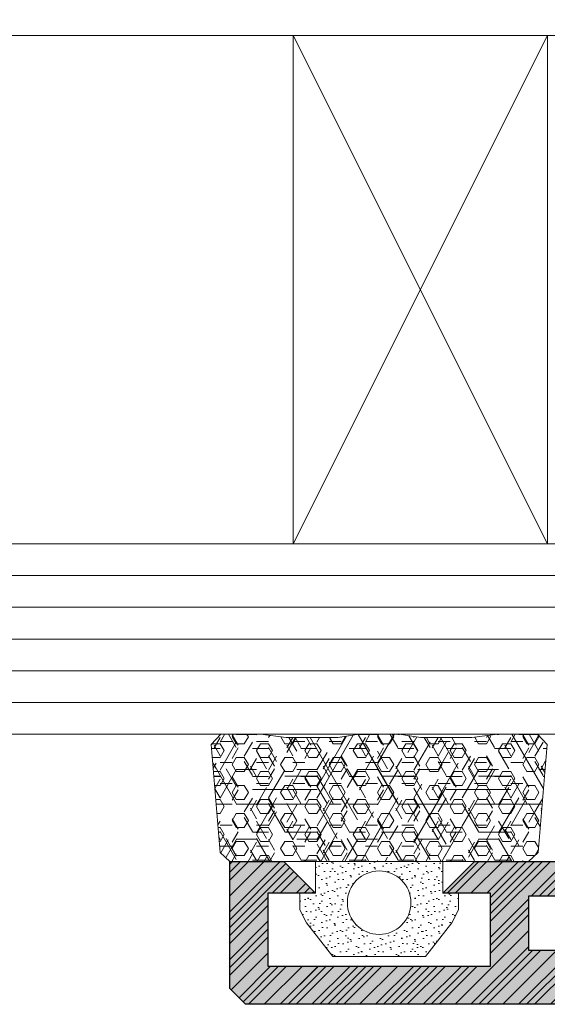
# Model space of a CAD drawing. Header units: inches. Extents: x 44881 to 156022, y 58140 to 83978.
# Tile 63 of 256: x 96338 to 96355, y 72439 to 72470. Entities that reach past the tile are written whole.
import ezdxf

# ---------------------------------------------------------------- set-up
doc = ezdxf.new("R2010")
doc.units = ezdxf.units.IN
for name, color, linetype, lineweight in [('_MB_inne_0.15', 251, 'Continuous', 15), ('_MB_kreskowanie_profile_0.09', 7, 'Continuous', 9), ('_MB_kreskowanie_profile_0.09 @ 1', 7, 'Continuous', 9), ('_MB_kreskowanie_profile_0.09 @ 1.5', 7, 'Continuous', 9), ('_MB_kreskowanie_profile_0.09 @ 10', 7, 'Continuous', 9), ('_MB_kreskowanie_profile_0.09 @ 100', 7, 'Continuous', 9), ('_MB_kreskowanie_profile_0.09 @ 2', 7, 'Continuous', 9), ('_MB_kreskowanie_profile_0.09 @ 2.5', 7, 'Continuous', 9), ('_MB_kreskowanie_profile_0.09 @ 20', 7, 'Continuous', 9), ('_MB_kreskowanie_profile_0.09 @ 25', 7, 'Continuous', 9), ('_MB_kreskowanie_profile_0.09 @ 4', 7, 'Continuous', 9), ('_MB_kreskowanie_profile_0.09 @ 5', 7, 'Continuous', 9), ('_MB_kreskowanie_profile_0.09 @ 50', 7, 'Continuous', 9), ('_MB_kreskowanie_profile_0.09 @ 8', 7, 'Continuous', 9), ('_MB_kreskowanie_szklo_0.09', 157, 'Continuous', 9), ('_MB_kreskowanie_uszczelki_0.09', 252, 'Continuous', 9), ('_MB_kreskowanie_uszczelki_0.09 @ 1', 252, 'Continuous', 9), ('_MB_kreskowanie_uszczelki_0.09 @ 1.5', 252, 'Continuous', 9), ('_MB_kreskowanie_uszczelki_0.09 @ 10', 252, 'Continuous', 9), ('_MB_kreskowanie_uszczelki_0.09 @ 100', 252, 'Continuous', 9), ('_MB_kreskowanie_uszczelki_0.09 @ 2', 252, 'Continuous', 9), ('_MB_kreskowanie_uszczelki_0.09 @ 2.5', 252, 'Continuous', 9), ('_MB_kreskowanie_uszczelki_0.09 @ 20', 252, 'Continuous', 9), ('_MB_kreskowanie_uszczelki_0.09 @ 25', 252, 'Continuous', 9), ('_MB_kreskowanie_uszczelki_0.09 @ 4', 252, 'Continuous', 9), ('_MB_kreskowanie_uszczelki_0.09 @ 5', 252, 'Continuous', 9), ('_MB_kreskowanie_uszczelki_0.09 @ 50', 252, 'Continuous', 9), ('_MB_kreskowanie_uszczelki_0.09 @ 8', 252, 'Continuous', 9), ('_MB_profile_0.25', 7, 'Continuous', 25), ('_MB_solid', 7, 'Continuous', 0), ('_MB_szklo_0.15', 142, 'Continuous', 15), ('_MB_uszczelki_0.15', 140, 'Continuous', 15)]:
    doc.layers.add(name, color=color, linetype=linetype, lineweight=lineweight)

# ---------------------------------------------------------------- blocks, each defined once
blk = doc.blocks.new('*U1454')
at = {"layer": '_MB_kreskowanie_profile_0.09 @ 1'}
h = blk.add_hatch(dxfattribs=at)
h.set_pattern_fill('JIS_WOOD', color=256, scale=0.5)
h.paths.add_polyline_path([(-1.982, 0), (-2.232, 0.433), (-1.207, 2.207), (-1.373, 2.884), (-3.525, 3.797), (-3.9, 3.493), (-3.9, -1.4), (-3.4, -1.799), (-3.4, -9.3), (-4.9, -9.3), (-4.9, -10.4), (-3.4, -10.4), (-3.4, -10.7), (-3.84, -11.1), (-3.9, -11.2), (-3.9, -11.3), (-3.84, -11.4), (-3.4, -11.8), (-3.4, -12.1), (-21.5, -12.1), (-21.5, -10.4), (-20.5, -10.4), (-20.5, -9.3), (-23.2, -9.3), (-24.2, -10.3), (-22.7, -10.3), (-22.7, -12.6), (-29.7, -12.6), (-29.7, -10.3), (-28.2, -10.3), (-29.2, -9.3), (-30.9, -9.3), (-30.9, -13.3), (-30.4, -13.8), (2.35, -13.8), (2.6, -13.55), (2.6, -13.029), (2.372, -12.78), (1.328, -12.689), (1.1, -12.44), (1.1, -9.1), (1.6, -8.6), (9.85, -8.6), (10.1, -8.35), (10.1, -7.829), (9.872, -7.58), (8.828, -7.489), (8.6, -7.24), (8.6, -4.499), (8.4, -4.299), (8.6, -4.099), (8.6, -1.703), (8.828, -1.454), (10.372, -1.319), (10.6, -1.07), (10.6, -0.549), (10.372, -0.3), (9.6, -0.004), (9.6, 3.493), (9.225, 3.797), (7.073, 2.884), (6.907, 2.207), (7.932, 0.433), (7.682, 0), (3.718, 0), (3.468, 0.433), (4.412, 2.066), (4.161, 2.5), (1.539, 2.5), (1.288, 2.066), (2.232, 0.433), (1.982, 0)])
h.paths.add_polyline_path([(7.2, -1.6), (7.2, -7.3), (1, -7.3), (-0.2, -8.5), (-0.2, -11.7), (-0.7, -12.2), (-1.8, -12.2), (-2.1, -11.9), (-2.1, -1.6)], flags=16)
at = {"layer": '_MB_kreskowanie_profile_0.09 @ 1.5'}
h = blk.add_hatch(dxfattribs=at)
h.set_pattern_fill('JIS_WOOD', color=256, scale=0.5)
h.set_pattern_definition([(45, (0, 0), (-0.375, 0.375), [])])
h.paths.add_polyline_path([(-1.982, 0), (-2.232, 0.433), (-1.207, 2.207), (-1.373, 2.884), (-3.525, 3.797), (-3.9, 3.493), (-3.9, -1.4), (-3.4, -1.799), (-3.4, -9.3), (-4.9, -9.3), (-4.9, -10.4), (-3.4, -10.4), (-3.4, -10.7), (-3.84, -11.1), (-3.9, -11.2), (-3.9, -11.3), (-3.84, -11.4), (-3.4, -11.8), (-3.4, -12.1), (-21.5, -12.1), (-21.5, -10.4), (-20.5, -10.4), (-20.5, -9.3), (-23.2, -9.3), (-24.2, -10.3), (-22.7, -10.3), (-22.7, -12.6), (-29.7, -12.6), (-29.7, -10.3), (-28.2, -10.3), (-29.2, -9.3), (-30.9, -9.3), (-30.9, -13.3), (-30.4, -13.8), (2.35, -13.8), (2.6, -13.55), (2.6, -13.029), (2.372, -12.78), (1.328, -12.689), (1.1, -12.44), (1.1, -9.1), (1.6, -8.6), (9.85, -8.6), (10.1, -8.35), (10.1, -7.829), (9.872, -7.58), (8.828, -7.489), (8.6, -7.24), (8.6, -4.499), (8.4, -4.299), (8.6, -4.099), (8.6, -1.703), (8.828, -1.454), (10.372, -1.319), (10.6, -1.07), (10.6, -0.549), (10.372, -0.3), (9.6, -0.004), (9.6, 3.493), (9.225, 3.797), (7.073, 2.884), (6.907, 2.207), (7.932, 0.433), (7.682, 0), (3.718, 0), (3.468, 0.433), (4.412, 2.066), (4.161, 2.5), (1.539, 2.5), (1.288, 2.066), (2.232, 0.433), (1.982, 0)])
h.paths.add_polyline_path([(7.2, -1.6), (7.2, -7.3), (1, -7.3), (-0.2, -8.5), (-0.2, -11.7), (-0.7, -12.2), (-1.8, -12.2), (-2.1, -11.9), (-2.1, -1.6)], flags=16)
at = {"layer": '_MB_kreskowanie_profile_0.09 @ 10'}
h = blk.add_hatch(dxfattribs=at)
h.set_pattern_fill('JIS_WOOD', color=256, scale=0.5)
h.set_pattern_definition([(45, (0, 0), (-2.5, 2.5), [])])
h.paths.add_polyline_path([(-1.982, 0), (-2.232, 0.433), (-1.207, 2.207), (-1.373, 2.884), (-3.525, 3.797), (-3.9, 3.493), (-3.9, -1.4), (-3.4, -1.799), (-3.4, -9.3), (-4.9, -9.3), (-4.9, -10.4), (-3.4, -10.4), (-3.4, -10.7), (-3.84, -11.1), (-3.9, -11.2), (-3.9, -11.3), (-3.84, -11.4), (-3.4, -11.8), (-3.4, -12.1), (-21.5, -12.1), (-21.5, -10.4), (-20.5, -10.4), (-20.5, -9.3), (-23.2, -9.3), (-24.2, -10.3), (-22.7, -10.3), (-22.7, -12.6), (-29.7, -12.6), (-29.7, -10.3), (-28.2, -10.3), (-29.2, -9.3), (-30.9, -9.3), (-30.9, -13.3), (-30.4, -13.8), (2.35, -13.8), (2.6, -13.55), (2.6, -13.029), (2.372, -12.78), (1.328, -12.689), (1.1, -12.44), (1.1, -9.1), (1.6, -8.6), (9.85, -8.6), (10.1, -8.35), (10.1, -7.829), (9.872, -7.58), (8.828, -7.489), (8.6, -7.24), (8.6, -4.499), (8.4, -4.299), (8.6, -4.099), (8.6, -1.703), (8.828, -1.454), (10.372, -1.319), (10.6, -1.07), (10.6, -0.549), (10.372, -0.3), (9.6, -0.004), (9.6, 3.493), (9.225, 3.797), (7.073, 2.884), (6.907, 2.207), (7.932, 0.433), (7.682, 0), (3.718, 0), (3.468, 0.433), (4.412, 2.066), (4.161, 2.5), (1.539, 2.5), (1.288, 2.066), (2.232, 0.433), (1.982, 0)])
h.paths.add_polyline_path([(7.2, -1.6), (7.2, -7.3), (1, -7.3), (-0.2, -8.5), (-0.2, -11.7), (-0.7, -12.2), (-1.8, -12.2), (-2.1, -11.9), (-2.1, -1.6)], flags=16)
at = {"layer": '_MB_kreskowanie_profile_0.09 @ 100'}
h = blk.add_hatch(dxfattribs=at)
h.set_pattern_fill('JIS_WOOD', color=256, scale=0.5)
h.set_pattern_definition([(45, (0, 0), (-25, 25), [])])
h.paths.add_polyline_path([(-1.982, 0), (-2.232, 0.433), (-1.207, 2.207), (-1.373, 2.884), (-3.525, 3.797), (-3.9, 3.493), (-3.9, -1.4), (-3.4, -1.799), (-3.4, -9.3), (-4.9, -9.3), (-4.9, -10.4), (-3.4, -10.4), (-3.4, -10.7), (-3.84, -11.1), (-3.9, -11.2), (-3.9, -11.3), (-3.84, -11.4), (-3.4, -11.8), (-3.4, -12.1), (-21.5, -12.1), (-21.5, -10.4), (-20.5, -10.4), (-20.5, -9.3), (-23.2, -9.3), (-24.2, -10.3), (-22.7, -10.3), (-22.7, -12.6), (-29.7, -12.6), (-29.7, -10.3), (-28.2, -10.3), (-29.2, -9.3), (-30.9, -9.3), (-30.9, -13.3), (-30.4, -13.8), (2.35, -13.8), (2.6, -13.55), (2.6, -13.029), (2.372, -12.78), (1.328, -12.689), (1.1, -12.44), (1.1, -9.1), (1.6, -8.6), (9.85, -8.6), (10.1, -8.35), (10.1, -7.829), (9.872, -7.58), (8.828, -7.489), (8.6, -7.24), (8.6, -4.499), (8.4, -4.299), (8.6, -4.099), (8.6, -1.703), (8.828, -1.454), (10.372, -1.319), (10.6, -1.07), (10.6, -0.549), (10.372, -0.3), (9.6, -0.004), (9.6, 3.493), (9.225, 3.797), (7.073, 2.884), (6.907, 2.207), (7.932, 0.433), (7.682, 0), (3.718, 0), (3.468, 0.433), (4.412, 2.066), (4.161, 2.5), (1.539, 2.5), (1.288, 2.066), (2.232, 0.433), (1.982, 0)])
h.paths.add_polyline_path([(7.2, -1.6), (7.2, -7.3), (1, -7.3), (-0.2, -8.5), (-0.2, -11.7), (-0.7, -12.2), (-1.8, -12.2), (-2.1, -11.9), (-2.1, -1.6)], flags=16)
at = {"layer": '_MB_kreskowanie_profile_0.09 @ 2'}
h = blk.add_hatch(dxfattribs=at)
h.set_pattern_fill('JIS_WOOD', color=256, scale=0.5)
h.set_pattern_definition([(45, (0, 0), (-0.5, 0.5), [])])
h.paths.add_polyline_path([(-1.982, 0), (-2.232, 0.433), (-1.207, 2.207), (-1.373, 2.884), (-3.525, 3.797), (-3.9, 3.493), (-3.9, -1.4), (-3.4, -1.799), (-3.4, -9.3), (-4.9, -9.3), (-4.9, -10.4), (-3.4, -10.4), (-3.4, -10.7), (-3.84, -11.1), (-3.9, -11.2), (-3.9, -11.3), (-3.84, -11.4), (-3.4, -11.8), (-3.4, -12.1), (-21.5, -12.1), (-21.5, -10.4), (-20.5, -10.4), (-20.5, -9.3), (-23.2, -9.3), (-24.2, -10.3), (-22.7, -10.3), (-22.7, -12.6), (-29.7, -12.6), (-29.7, -10.3), (-28.2, -10.3), (-29.2, -9.3), (-30.9, -9.3), (-30.9, -13.3), (-30.4, -13.8), (2.35, -13.8), (2.6, -13.55), (2.6, -13.029), (2.372, -12.78), (1.328, -12.689), (1.1, -12.44), (1.1, -9.1), (1.6, -8.6), (9.85, -8.6), (10.1, -8.35), (10.1, -7.829), (9.872, -7.58), (8.828, -7.489), (8.6, -7.24), (8.6, -4.499), (8.4, -4.299), (8.6, -4.099), (8.6, -1.703), (8.828, -1.454), (10.372, -1.319), (10.6, -1.07), (10.6, -0.549), (10.372, -0.3), (9.6, -0.004), (9.6, 3.493), (9.225, 3.797), (7.073, 2.884), (6.907, 2.207), (7.932, 0.433), (7.682, 0), (3.718, 0), (3.468, 0.433), (4.412, 2.066), (4.161, 2.5), (1.539, 2.5), (1.288, 2.066), (2.232, 0.433), (1.982, 0)])
h.paths.add_polyline_path([(7.2, -1.6), (7.2, -7.3), (1, -7.3), (-0.2, -8.5), (-0.2, -11.7), (-0.7, -12.2), (-1.8, -12.2), (-2.1, -11.9), (-2.1, -1.6)], flags=16)
at = {"layer": '_MB_kreskowanie_profile_0.09 @ 2.5'}
h = blk.add_hatch(dxfattribs=at)
h.set_pattern_fill('JIS_WOOD', color=256, scale=0.5)
h.set_pattern_definition([(45, (0, 0), (-0.625, 0.625), [])])
h.paths.add_polyline_path([(-1.982, 0), (-2.232, 0.433), (-1.207, 2.207), (-1.373, 2.884), (-3.525, 3.797), (-3.9, 3.493), (-3.9, -1.4), (-3.4, -1.799), (-3.4, -9.3), (-4.9, -9.3), (-4.9, -10.4), (-3.4, -10.4), (-3.4, -10.7), (-3.84, -11.1), (-3.9, -11.2), (-3.9, -11.3), (-3.84, -11.4), (-3.4, -11.8), (-3.4, -12.1), (-21.5, -12.1), (-21.5, -10.4), (-20.5, -10.4), (-20.5, -9.3), (-23.2, -9.3), (-24.2, -10.3), (-22.7, -10.3), (-22.7, -12.6), (-29.7, -12.6), (-29.7, -10.3), (-28.2, -10.3), (-29.2, -9.3), (-30.9, -9.3), (-30.9, -13.3), (-30.4, -13.8), (2.35, -13.8), (2.6, -13.55), (2.6, -13.029), (2.372, -12.78), (1.328, -12.689), (1.1, -12.44), (1.1, -9.1), (1.6, -8.6), (9.85, -8.6), (10.1, -8.35), (10.1, -7.829), (9.872, -7.58), (8.828, -7.489), (8.6, -7.24), (8.6, -4.499), (8.4, -4.299), (8.6, -4.099), (8.6, -1.703), (8.828, -1.454), (10.372, -1.319), (10.6, -1.07), (10.6, -0.549), (10.372, -0.3), (9.6, -0.004), (9.6, 3.493), (9.225, 3.797), (7.073, 2.884), (6.907, 2.207), (7.932, 0.433), (7.682, 0), (3.718, 0), (3.468, 0.433), (4.412, 2.066), (4.161, 2.5), (1.539, 2.5), (1.288, 2.066), (2.232, 0.433), (1.982, 0)])
h.paths.add_polyline_path([(7.2, -1.6), (7.2, -7.3), (1, -7.3), (-0.2, -8.5), (-0.2, -11.7), (-0.7, -12.2), (-1.8, -12.2), (-2.1, -11.9), (-2.1, -1.6)], flags=16)
at = {"layer": '_MB_kreskowanie_profile_0.09 @ 20'}
h = blk.add_hatch(dxfattribs=at)
h.set_pattern_fill('JIS_WOOD', color=256, scale=0.5)
h.set_pattern_definition([(45, (0, 0), (-5, 5), [])])
h.paths.add_polyline_path([(-1.982, 0), (-2.232, 0.433), (-1.207, 2.207), (-1.373, 2.884), (-3.525, 3.797), (-3.9, 3.493), (-3.9, -1.4), (-3.4, -1.799), (-3.4, -9.3), (-4.9, -9.3), (-4.9, -10.4), (-3.4, -10.4), (-3.4, -10.7), (-3.84, -11.1), (-3.9, -11.2), (-3.9, -11.3), (-3.84, -11.4), (-3.4, -11.8), (-3.4, -12.1), (-21.5, -12.1), (-21.5, -10.4), (-20.5, -10.4), (-20.5, -9.3), (-23.2, -9.3), (-24.2, -10.3), (-22.7, -10.3), (-22.7, -12.6), (-29.7, -12.6), (-29.7, -10.3), (-28.2, -10.3), (-29.2, -9.3), (-30.9, -9.3), (-30.9, -13.3), (-30.4, -13.8), (2.35, -13.8), (2.6, -13.55), (2.6, -13.029), (2.372, -12.78), (1.328, -12.689), (1.1, -12.44), (1.1, -9.1), (1.6, -8.6), (9.85, -8.6), (10.1, -8.35), (10.1, -7.829), (9.872, -7.58), (8.828, -7.489), (8.6, -7.24), (8.6, -4.499), (8.4, -4.299), (8.6, -4.099), (8.6, -1.703), (8.828, -1.454), (10.372, -1.319), (10.6, -1.07), (10.6, -0.549), (10.372, -0.3), (9.6, -0.004), (9.6, 3.493), (9.225, 3.797), (7.073, 2.884), (6.907, 2.207), (7.932, 0.433), (7.682, 0), (3.718, 0), (3.468, 0.433), (4.412, 2.066), (4.161, 2.5), (1.539, 2.5), (1.288, 2.066), (2.232, 0.433), (1.982, 0)])
h.paths.add_polyline_path([(7.2, -1.6), (7.2, -7.3), (1, -7.3), (-0.2, -8.5), (-0.2, -11.7), (-0.7, -12.2), (-1.8, -12.2), (-2.1, -11.9), (-2.1, -1.6)], flags=16)
at = {"layer": '_MB_kreskowanie_profile_0.09 @ 25'}
h = blk.add_hatch(dxfattribs=at)
h.set_pattern_fill('JIS_WOOD', color=256, scale=0.5)
h.set_pattern_definition([(45, (0, 0), (-6.25, 6.25), [])])
h.paths.add_polyline_path([(-1.982, 0), (-2.232, 0.433), (-1.207, 2.207), (-1.373, 2.884), (-3.525, 3.797), (-3.9, 3.493), (-3.9, -1.4), (-3.4, -1.799), (-3.4, -9.3), (-4.9, -9.3), (-4.9, -10.4), (-3.4, -10.4), (-3.4, -10.7), (-3.84, -11.1), (-3.9, -11.2), (-3.9, -11.3), (-3.84, -11.4), (-3.4, -11.8), (-3.4, -12.1), (-21.5, -12.1), (-21.5, -10.4), (-20.5, -10.4), (-20.5, -9.3), (-23.2, -9.3), (-24.2, -10.3), (-22.7, -10.3), (-22.7, -12.6), (-29.7, -12.6), (-29.7, -10.3), (-28.2, -10.3), (-29.2, -9.3), (-30.9, -9.3), (-30.9, -13.3), (-30.4, -13.8), (2.35, -13.8), (2.6, -13.55), (2.6, -13.029), (2.372, -12.78), (1.328, -12.689), (1.1, -12.44), (1.1, -9.1), (1.6, -8.6), (9.85, -8.6), (10.1, -8.35), (10.1, -7.829), (9.872, -7.58), (8.828, -7.489), (8.6, -7.24), (8.6, -4.499), (8.4, -4.299), (8.6, -4.099), (8.6, -1.703), (8.828, -1.454), (10.372, -1.319), (10.6, -1.07), (10.6, -0.549), (10.372, -0.3), (9.6, -0.004), (9.6, 3.493), (9.225, 3.797), (7.073, 2.884), (6.907, 2.207), (7.932, 0.433), (7.682, 0), (3.718, 0), (3.468, 0.433), (4.412, 2.066), (4.161, 2.5), (1.539, 2.5), (1.288, 2.066), (2.232, 0.433), (1.982, 0)])
h.paths.add_polyline_path([(7.2, -1.6), (7.2, -7.3), (1, -7.3), (-0.2, -8.5), (-0.2, -11.7), (-0.7, -12.2), (-1.8, -12.2), (-2.1, -11.9), (-2.1, -1.6)], flags=16)
at = {"layer": '_MB_kreskowanie_profile_0.09 @ 4'}
h = blk.add_hatch(dxfattribs=at)
h.set_pattern_fill('JIS_WOOD', color=256, scale=0.5)
h.set_pattern_definition([(45, (0, 0), (-1, 1), [])])
h.paths.add_polyline_path([(-1.982, 0), (-2.232, 0.433), (-1.207, 2.207), (-1.373, 2.884), (-3.525, 3.797), (-3.9, 3.493), (-3.9, -1.4), (-3.4, -1.799), (-3.4, -9.3), (-4.9, -9.3), (-4.9, -10.4), (-3.4, -10.4), (-3.4, -10.7), (-3.84, -11.1), (-3.9, -11.2), (-3.9, -11.3), (-3.84, -11.4), (-3.4, -11.8), (-3.4, -12.1), (-21.5, -12.1), (-21.5, -10.4), (-20.5, -10.4), (-20.5, -9.3), (-23.2, -9.3), (-24.2, -10.3), (-22.7, -10.3), (-22.7, -12.6), (-29.7, -12.6), (-29.7, -10.3), (-28.2, -10.3), (-29.2, -9.3), (-30.9, -9.3), (-30.9, -13.3), (-30.4, -13.8), (2.35, -13.8), (2.6, -13.55), (2.6, -13.029), (2.372, -12.78), (1.328, -12.689), (1.1, -12.44), (1.1, -9.1), (1.6, -8.6), (9.85, -8.6), (10.1, -8.35), (10.1, -7.829), (9.872, -7.58), (8.828, -7.489), (8.6, -7.24), (8.6, -4.499), (8.4, -4.299), (8.6, -4.099), (8.6, -1.703), (8.828, -1.454), (10.372, -1.319), (10.6, -1.07), (10.6, -0.549), (10.372, -0.3), (9.6, -0.004), (9.6, 3.493), (9.225, 3.797), (7.073, 2.884), (6.907, 2.207), (7.932, 0.433), (7.682, 0), (3.718, 0), (3.468, 0.433), (4.412, 2.066), (4.161, 2.5), (1.539, 2.5), (1.288, 2.066), (2.232, 0.433), (1.982, 0)])
h.paths.add_polyline_path([(7.2, -1.6), (7.2, -7.3), (1, -7.3), (-0.2, -8.5), (-0.2, -11.7), (-0.7, -12.2), (-1.8, -12.2), (-2.1, -11.9), (-2.1, -1.6)], flags=16)
at = {"layer": '_MB_kreskowanie_profile_0.09 @ 5'}
h = blk.add_hatch(dxfattribs=at)
h.set_pattern_fill('JIS_WOOD', color=256, scale=0.5)
h.set_pattern_definition([(45, (0, 0), (-1.25, 1.25), [])])
h.paths.add_polyline_path([(-1.982, 0), (-2.232, 0.433), (-1.207, 2.207), (-1.373, 2.884), (-3.525, 3.797), (-3.9, 3.493), (-3.9, -1.4), (-3.4, -1.799), (-3.4, -9.3), (-4.9, -9.3), (-4.9, -10.4), (-3.4, -10.4), (-3.4, -10.7), (-3.84, -11.1), (-3.9, -11.2), (-3.9, -11.3), (-3.84, -11.4), (-3.4, -11.8), (-3.4, -12.1), (-21.5, -12.1), (-21.5, -10.4), (-20.5, -10.4), (-20.5, -9.3), (-23.2, -9.3), (-24.2, -10.3), (-22.7, -10.3), (-22.7, -12.6), (-29.7, -12.6), (-29.7, -10.3), (-28.2, -10.3), (-29.2, -9.3), (-30.9, -9.3), (-30.9, -13.3), (-30.4, -13.8), (2.35, -13.8), (2.6, -13.55), (2.6, -13.029), (2.372, -12.78), (1.328, -12.689), (1.1, -12.44), (1.1, -9.1), (1.6, -8.6), (9.85, -8.6), (10.1, -8.35), (10.1, -7.829), (9.872, -7.58), (8.828, -7.489), (8.6, -7.24), (8.6, -4.499), (8.4, -4.299), (8.6, -4.099), (8.6, -1.703), (8.828, -1.454), (10.372, -1.319), (10.6, -1.07), (10.6, -0.549), (10.372, -0.3), (9.6, -0.004), (9.6, 3.493), (9.225, 3.797), (7.073, 2.884), (6.907, 2.207), (7.932, 0.433), (7.682, 0), (3.718, 0), (3.468, 0.433), (4.412, 2.066), (4.161, 2.5), (1.539, 2.5), (1.288, 2.066), (2.232, 0.433), (1.982, 0)])
h.paths.add_polyline_path([(7.2, -1.6), (7.2, -7.3), (1, -7.3), (-0.2, -8.5), (-0.2, -11.7), (-0.7, -12.2), (-1.8, -12.2), (-2.1, -11.9), (-2.1, -1.6)], flags=16)
at = {"layer": '_MB_kreskowanie_profile_0.09 @ 50'}
h = blk.add_hatch(dxfattribs=at)
h.set_pattern_fill('JIS_WOOD', color=256, scale=0.5)
h.set_pattern_definition([(45, (0, 0), (-12.5, 12.5), [])])
h.paths.add_polyline_path([(-1.982, 0), (-2.232, 0.433), (-1.207, 2.207), (-1.373, 2.884), (-3.525, 3.797), (-3.9, 3.493), (-3.9, -1.4), (-3.4, -1.799), (-3.4, -9.3), (-4.9, -9.3), (-4.9, -10.4), (-3.4, -10.4), (-3.4, -10.7), (-3.84, -11.1), (-3.9, -11.2), (-3.9, -11.3), (-3.84, -11.4), (-3.4, -11.8), (-3.4, -12.1), (-21.5, -12.1), (-21.5, -10.4), (-20.5, -10.4), (-20.5, -9.3), (-23.2, -9.3), (-24.2, -10.3), (-22.7, -10.3), (-22.7, -12.6), (-29.7, -12.6), (-29.7, -10.3), (-28.2, -10.3), (-29.2, -9.3), (-30.9, -9.3), (-30.9, -13.3), (-30.4, -13.8), (2.35, -13.8), (2.6, -13.55), (2.6, -13.029), (2.372, -12.78), (1.328, -12.689), (1.1, -12.44), (1.1, -9.1), (1.6, -8.6), (9.85, -8.6), (10.1, -8.35), (10.1, -7.829), (9.872, -7.58), (8.828, -7.489), (8.6, -7.24), (8.6, -4.499), (8.4, -4.299), (8.6, -4.099), (8.6, -1.703), (8.828, -1.454), (10.372, -1.319), (10.6, -1.07), (10.6, -0.549), (10.372, -0.3), (9.6, -0.004), (9.6, 3.493), (9.225, 3.797), (7.073, 2.884), (6.907, 2.207), (7.932, 0.433), (7.682, 0), (3.718, 0), (3.468, 0.433), (4.412, 2.066), (4.161, 2.5), (1.539, 2.5), (1.288, 2.066), (2.232, 0.433), (1.982, 0)])
h.paths.add_polyline_path([(7.2, -1.6), (7.2, -7.3), (1, -7.3), (-0.2, -8.5), (-0.2, -11.7), (-0.7, -12.2), (-1.8, -12.2), (-2.1, -11.9), (-2.1, -1.6)], flags=16)
at = {"layer": '_MB_kreskowanie_profile_0.09 @ 8'}
h = blk.add_hatch(dxfattribs=at)
h.set_pattern_fill('JIS_WOOD', color=256, scale=0.5)
h.set_pattern_definition([(45, (0, 0), (-2, 2), [])])
h.paths.add_polyline_path([(-1.982, 0), (-2.232, 0.433), (-1.207, 2.207), (-1.373, 2.884), (-3.525, 3.797), (-3.9, 3.493), (-3.9, -1.4), (-3.4, -1.799), (-3.4, -9.3), (-4.9, -9.3), (-4.9, -10.4), (-3.4, -10.4), (-3.4, -10.7), (-3.84, -11.1), (-3.9, -11.2), (-3.9, -11.3), (-3.84, -11.4), (-3.4, -11.8), (-3.4, -12.1), (-21.5, -12.1), (-21.5, -10.4), (-20.5, -10.4), (-20.5, -9.3), (-23.2, -9.3), (-24.2, -10.3), (-22.7, -10.3), (-22.7, -12.6), (-29.7, -12.6), (-29.7, -10.3), (-28.2, -10.3), (-29.2, -9.3), (-30.9, -9.3), (-30.9, -13.3), (-30.4, -13.8), (2.35, -13.8), (2.6, -13.55), (2.6, -13.029), (2.372, -12.78), (1.328, -12.689), (1.1, -12.44), (1.1, -9.1), (1.6, -8.6), (9.85, -8.6), (10.1, -8.35), (10.1, -7.829), (9.872, -7.58), (8.828, -7.489), (8.6, -7.24), (8.6, -4.499), (8.4, -4.299), (8.6, -4.099), (8.6, -1.703), (8.828, -1.454), (10.372, -1.319), (10.6, -1.07), (10.6, -0.549), (10.372, -0.3), (9.6, -0.004), (9.6, 3.493), (9.225, 3.797), (7.073, 2.884), (6.907, 2.207), (7.932, 0.433), (7.682, 0), (3.718, 0), (3.468, 0.433), (4.412, 2.066), (4.161, 2.5), (1.539, 2.5), (1.288, 2.066), (2.232, 0.433), (1.982, 0)])
h.paths.add_polyline_path([(7.2, -1.6), (7.2, -7.3), (1, -7.3), (-0.2, -8.5), (-0.2, -11.7), (-0.7, -12.2), (-1.8, -12.2), (-2.1, -11.9), (-2.1, -1.6)], flags=16)
blk = doc.blocks.new('-K431610X')
at = {"layer": '_MB_solid'}
h = blk.add_hatch(color=256, dxfattribs=at)
h.dxf.hatch_style = 1
h.paths.add_polyline_path([(-3.9, -1.4), (-3.4, -1.799), (-3.4, -9.3), (-4.9, -9.3), (-4.9, -10.4), (-3.4, -10.4), (-3.4, -10.7), (-3.84, -11.1), (-3.9, -11.2), (-3.9, -11.3), (-3.84, -11.4), (-3.4, -11.8), (-3.4, -12.1), (-21.5, -12.1), (-21.5, -10.4), (-20.5, -10.4), (-20.5, -9.3), (-23.2, -9.3), (-24.2, -10.3), (-22.7, -10.3), (-22.7, -12.6), (-29.7, -12.6), (-29.7, -10.3), (-28.2, -10.3), (-29.2, -9.3), (-30.9, -9.3), (-30.9, -13.3), (-30.4, -13.8), (2.35, -13.8), (2.6, -13.55), (2.6, -13.029), (2.372, -12.78), (1.328, -12.689), (1.1, -12.44), (1.1, -9.1), (1.6, -8.6), (9.85, -8.6), (10.1, -8.35), (10.1, -7.829), (9.872, -7.58), (8.828, -7.489), (8.6, -7.24), (8.6, -4.499), (8.4, -4.299), (8.6, -4.099), (8.6, -1.703), (8.828, -1.454), (10.372, -1.319), (10.6, -1.07), (10.6, -0.549), (10.372, -0.3), (9.6, -0.004), (9.6, 3.493), (9.225, 3.797), (7.073, 2.884), (6.907, 2.207), (7.932, 0.433), (7.682, 0), (3.718, 0), (3.468, 0.433), (4.412, 2.066), (4.161, 2.5), (1.539, 2.5), (1.288, 2.066), (2.232, 0.433), (1.982, 0), (-1.982, 0), (-2.232, 0.433), (-1.207, 2.207), (-1.373, 2.884), (-3.525, 3.797), (-3.9, 3.493)])
h.paths.add_polyline_path([(-2.1, -1.6), (7.2, -1.6), (7.2, -7.3), (1, -7.3), (-0.2, -8.5), (-0.2, -11.7), (-0.7, -12.2), (-1.8, -12.2), (-2.1, -11.9)], flags=16)
at = {"layer": '_MB_profile_0.25'}
for points in [[(2.35, -13.8), (-30.4, -13.8), (-30.9, -13.3), (-30.9, -9.3), (-29.2, -9.3), (-28.2, -10.3), (-29.7, -10.3), (-29.7, -12.6), (-22.7, -12.6), (-22.7, -10.3), (-24.2, -10.3), (-23.2, -9.3), (-20.5, -9.3)], [(-20.5, -10.4), (-21.5, -10.4), (-21.5, -12.1), (-3.4, -12.1)]]:
    blk.add_lwpolyline(points, dxfattribs=at)
at = {"layer": '_MB_kreskowanie_profile_0.09', "color": 7}
blk.add_blockref('*U1454', (0, 0), dxfattribs=at)
blk = doc.blocks.new('-K528701X')
at = {"color": 1, "rotation": 270}
blk.add_blockref('-K431610X', (-63.2, 32.6), dxfattribs=at)
blk = doc.blocks.new('*U1425')
at = {"layer": '_MB_kreskowanie_uszczelki_0.09 @ 1'}
h = blk.add_hatch(dxfattribs=at)
h.set_pattern_fill('DOTS', color=256, scale=0.15, angle=315, style=0)
h.paths.add_polyline_path([(-2.041, 2), (-4.959, 2), (-5.786, 0.939), (-6, 0.53), (-6, 0), (-5.5, 0), (-5.5, -1), (-1.5, -1), (-1.5, 0), (-1, 0), (-1, 0.529), (-1.213, 0.939)])
h.paths.add_polyline_path([(-2.5, 0.3, -1), (-4.5, 0.3, -1)], flags=16)
at = {"layer": '_MB_kreskowanie_uszczelki_0.09 @ 1.5'}
h = blk.add_hatch(dxfattribs=at)
h.set_pattern_fill('DOTS', color=256, scale=0.15, angle=315, style=0)
h.set_pattern_definition([(315, (0, 0), (0.378855, 0.126285), [0, -0.357187])])
h.paths.add_polyline_path([(-2.041, 2), (-4.959, 2), (-5.786, 0.939), (-6, 0.53), (-6, 0), (-5.5, 0), (-5.5, -1), (-1.5, -1), (-1.5, 0), (-1, 0), (-1, 0.529), (-1.213, 0.939)])
h.paths.add_polyline_path([(-2.5, 0.3, -1), (-4.5, 0.3, -1)], flags=16)
at = {"layer": '_MB_kreskowanie_uszczelki_0.09 @ 10'}
h = blk.add_hatch(dxfattribs=at)
h.set_pattern_fill('DOTS', color=256, scale=0.15, angle=315, style=0)
h.set_pattern_definition([(315, (0, 0), (2.5257, 0.8419), [0, -2.38125])])
h.paths.add_polyline_path([(-2.041, 2), (-4.959, 2), (-5.786, 0.939), (-6, 0.53), (-6, 0), (-5.5, 0), (-5.5, -1), (-1.5, -1), (-1.5, 0), (-1, 0), (-1, 0.529), (-1.213, 0.939)])
h.paths.add_polyline_path([(-2.5, 0.3, -1), (-4.5, 0.3, -1)], flags=16)
at = {"layer": '_MB_kreskowanie_uszczelki_0.09 @ 100'}
h = blk.add_hatch(dxfattribs=at)
h.set_pattern_fill('DOTS', color=256, scale=0.15, angle=315, style=0)
h.set_pattern_definition([(315, (0, 0), (25.257, 8.42), [0, -23.812])])
h.paths.add_polyline_path([(-2.041, 2), (-4.959, 2), (-5.786, 0.939), (-6, 0.53), (-6, 0), (-5.5, 0), (-5.5, -1), (-1.5, -1), (-1.5, 0), (-1, 0), (-1, 0.529), (-1.213, 0.939)])
h.paths.add_polyline_path([(-2.5, 0.3, -1), (-4.5, 0.3, -1)], flags=16)
at = {"layer": '_MB_kreskowanie_uszczelki_0.09 @ 2'}
h = blk.add_hatch(dxfattribs=at)
h.set_pattern_fill('DOTS', color=256, scale=0.15, angle=315, style=0)
h.set_pattern_definition([(315, (0, 0), (0.50514, 0.16838), [0, -0.47625])])
h.paths.add_polyline_path([(-2.041, 2), (-4.959, 2), (-5.786, 0.939), (-6, 0.53), (-6, 0), (-5.5, 0), (-5.5, -1), (-1.5, -1), (-1.5, 0), (-1, 0), (-1, 0.529), (-1.213, 0.939)])
h.paths.add_polyline_path([(-2.5, 0.3, -1), (-4.5, 0.3, -1)], flags=16)
at = {"layer": '_MB_kreskowanie_uszczelki_0.09 @ 2.5'}
h = blk.add_hatch(dxfattribs=at)
h.set_pattern_fill('DOTS', color=256, scale=0.15, angle=315, style=0)
h.set_pattern_definition([(315, (0, 0), (0.631424, 0.210475), [0, -0.59531])])
h.paths.add_polyline_path([(-2.041, 2), (-4.959, 2), (-5.786, 0.939), (-6, 0.53), (-6, 0), (-5.5, 0), (-5.5, -1), (-1.5, -1), (-1.5, 0), (-1, 0), (-1, 0.529), (-1.213, 0.939)])
h.paths.add_polyline_path([(-2.5, 0.3, -1), (-4.5, 0.3, -1)], flags=16)
at = {"layer": '_MB_kreskowanie_uszczelki_0.09 @ 20'}
h = blk.add_hatch(dxfattribs=at)
h.set_pattern_fill('DOTS', color=256, scale=0.15, angle=315, style=0)
h.set_pattern_definition([(315, (0, 0), (5.0514, 1.6838), [0, -4.7625])])
h.paths.add_polyline_path([(-2.041, 2), (-4.959, 2), (-5.786, 0.939), (-6, 0.53), (-6, 0), (-5.5, 0), (-5.5, -1), (-1.5, -1), (-1.5, 0), (-1, 0), (-1, 0.529), (-1.213, 0.939)])
h.paths.add_polyline_path([(-2.5, 0.3, -1), (-4.5, 0.3, -1)], flags=16)
at = {"layer": '_MB_kreskowanie_uszczelki_0.09 @ 25'}
h = blk.add_hatch(dxfattribs=at)
h.set_pattern_fill('DOTS', color=256, scale=0.15, angle=315, style=0)
h.set_pattern_definition([(315, (0, 0), (6.314, 2.105), [0, -5.953])])
h.paths.add_polyline_path([(-2.041, 2), (-4.959, 2), (-5.786, 0.939), (-6, 0.53), (-6, 0), (-5.5, 0), (-5.5, -1), (-1.5, -1), (-1.5, 0), (-1, 0), (-1, 0.529), (-1.213, 0.939)])
h.paths.add_polyline_path([(-2.5, 0.3, -1), (-4.5, 0.3, -1)], flags=16)
at = {"layer": '_MB_kreskowanie_uszczelki_0.09 @ 4'}
h = blk.add_hatch(dxfattribs=at)
h.set_pattern_fill('DOTS', color=256, scale=0.15, angle=315, style=0)
h.set_pattern_definition([(315, (0, 0), (1.01028, 0.33676), [0, -0.9525])])
h.paths.add_polyline_path([(-2.041, 2), (-4.959, 2), (-5.786, 0.939), (-6, 0.53), (-6, 0), (-5.5, 0), (-5.5, -1), (-1.5, -1), (-1.5, 0), (-1, 0), (-1, 0.529), (-1.213, 0.939)])
h.paths.add_polyline_path([(-2.5, 0.3, -1), (-4.5, 0.3, -1)], flags=16)
at = {"layer": '_MB_kreskowanie_uszczelki_0.09 @ 5'}
h = blk.add_hatch(dxfattribs=at)
h.set_pattern_fill('DOTS', color=256, scale=0.15, angle=315, style=0)
h.set_pattern_definition([(315, (0, 0), (1.26285, 0.42095), [0, -1.19063])])
h.paths.add_polyline_path([(-2.041, 2), (-4.959, 2), (-5.786, 0.939), (-6, 0.53), (-6, 0), (-5.5, 0), (-5.5, -1), (-1.5, -1), (-1.5, 0), (-1, 0), (-1, 0.529), (-1.213, 0.939)])
h.paths.add_polyline_path([(-2.5, 0.3, -1), (-4.5, 0.3, -1)], flags=16)
at = {"layer": '_MB_kreskowanie_uszczelki_0.09 @ 50'}
h = blk.add_hatch(dxfattribs=at)
h.set_pattern_fill('DOTS', color=256, scale=0.15, angle=315, style=0)
h.set_pattern_definition([(315, (0, 0), (12.628, 4.21), [0, -11.906])])
h.paths.add_polyline_path([(-2.041, 2), (-4.959, 2), (-5.786, 0.939), (-6, 0.53), (-6, 0), (-5.5, 0), (-5.5, -1), (-1.5, -1), (-1.5, 0), (-1, 0), (-1, 0.529), (-1.213, 0.939)])
h.paths.add_polyline_path([(-2.5, 0.3, -1), (-4.5, 0.3, -1)], flags=16)
at = {"layer": '_MB_kreskowanie_uszczelki_0.09 @ 8'}
h = blk.add_hatch(dxfattribs=at)
h.set_pattern_fill('DOTS', color=256, scale=0.15, angle=315, style=0)
h.set_pattern_definition([(315, (0, 0), (2.02056, 0.6735), [0, -1.905])])
h.paths.add_polyline_path([(-2.041, 2), (-4.959, 2), (-5.786, 0.939), (-6, 0.53), (-6, 0), (-5.5, 0), (-5.5, -1), (-1.5, -1), (-1.5, 0), (-1, 0), (-1, 0.529), (-1.213, 0.939)])
h.paths.add_polyline_path([(-2.5, 0.3, -1), (-4.5, 0.3, -1)], flags=16)
blk = doc.blocks.new('*U1426')
at = {"layer": '_MB_kreskowanie_uszczelki_0.09 @ 1'}
h = blk.add_hatch(dxfattribs=at)
h.set_pattern_fill('HEX', color=256, scale=0.08)
h.paths.add_polyline_path([(-8.2, -1), (-8.5, -1.283), (-8.782, -4.683), (-8.482, -5), (-7.23, -5), (-6.421, -4.9), (-4.801, -4.9), (-4.126, -5), (-2.874, -5), (-2.199, -4.9), (-0.579, -4.9), (0.23, -5), (1.482, -5), (1.782, -4.683), (1.5, -1.283), (1.2, -1)])
at = {"layer": '_MB_kreskowanie_uszczelki_0.09 @ 1.5'}
h = blk.add_hatch(dxfattribs=at)
h.set_pattern_fill('HEX', color=256, scale=0.08)
h.set_pattern_definition([(0, (0, 0), (0, 0.65991), [0.381, -0.762]), (120, (0, 0), (-0.5715, -0.329956), [0.381, -0.762]), (60, (0.381, 0), (-0.5715, 0.329956), [0.381, -0.762])])
h.paths.add_polyline_path([(-8.2, -1), (-8.5, -1.283), (-8.782, -4.683), (-8.482, -5), (-7.23, -5), (-6.421, -4.9), (-4.801, -4.9), (-4.126, -5), (-2.874, -5), (-2.199, -4.9), (-0.579, -4.9), (0.23, -5), (1.482, -5), (1.782, -4.683), (1.5, -1.283), (1.2, -1)])
at = {"layer": '_MB_kreskowanie_uszczelki_0.09 @ 10'}
h = blk.add_hatch(dxfattribs=at)
h.set_pattern_fill('HEX', color=256, scale=0.08)
h.set_pattern_definition([(0, (0, 0), (0, 4.3994), [2.54, -5.08]), (120, (0, 0), (-3.81, -2.1997), [2.54, -5.08]), (60, (2.54, 0), (-3.81, 2.1997), [2.54, -5.08])])
h.paths.add_polyline_path([(-8.2, -1), (-8.5, -1.283), (-8.782, -4.683), (-8.482, -5), (-7.23, -5), (-6.421, -4.9), (-4.801, -4.9), (-4.126, -5), (-2.874, -5), (-2.199, -4.9), (-0.579, -4.9), (0.23, -5), (1.482, -5), (1.782, -4.683), (1.5, -1.283), (1.2, -1)])
at = {"layer": '_MB_kreskowanie_uszczelki_0.09 @ 100'}
h = blk.add_hatch(dxfattribs=at)
h.set_pattern_fill('HEX', color=256, scale=0.08)
h.set_pattern_definition([(0, (0, 0), (0, 43.994), [25.4, -50.8]), (120, (0, 0), (-38.1, -21.997), [25.4, -50.8]), (60, (25.4, 0), (-38.1, 21.997), [25.4, -50.8])])
h.paths.add_polyline_path([(-8.2, -1), (-8.5, -1.283), (-8.782, -4.683), (-8.482, -5), (-7.23, -5), (-6.421, -4.9), (-4.801, -4.9), (-4.126, -5), (-2.874, -5), (-2.199, -4.9), (-0.579, -4.9), (0.23, -5), (1.482, -5), (1.782, -4.683), (1.5, -1.283), (1.2, -1)])
at = {"layer": '_MB_kreskowanie_uszczelki_0.09 @ 2'}
h = blk.add_hatch(dxfattribs=at)
h.set_pattern_fill('HEX', color=256, scale=0.08)
h.set_pattern_definition([(0, (0, 0), (0, 0.87988), [0.508, -1.016]), (120, (0, 0), (-0.762, -0.43994), [0.508, -1.016]), (60, (0.508, 0), (-0.762, 0.43994), [0.508, -1.016])])
h.paths.add_polyline_path([(-8.2, -1), (-8.5, -1.283), (-8.782, -4.683), (-8.482, -5), (-7.23, -5), (-6.421, -4.9), (-4.801, -4.9), (-4.126, -5), (-2.874, -5), (-2.199, -4.9), (-0.579, -4.9), (0.23, -5), (1.482, -5), (1.782, -4.683), (1.5, -1.283), (1.2, -1)])
at = {"layer": '_MB_kreskowanie_uszczelki_0.09 @ 2.5'}
h = blk.add_hatch(dxfattribs=at)
h.set_pattern_fill('HEX', color=256, scale=0.08)
h.set_pattern_definition([(0, (0, 0), (0, 1.09985), [0.635, -1.27]), (120, (0, 0), (-0.9525, -0.54993), [0.635, -1.27]), (60, (0.635, 0), (-0.9525, 0.54993), [0.635, -1.27])])
h.paths.add_polyline_path([(-8.2, -1), (-8.5, -1.283), (-8.782, -4.683), (-8.482, -5), (-7.23, -5), (-6.421, -4.9), (-4.801, -4.9), (-4.126, -5), (-2.874, -5), (-2.199, -4.9), (-0.579, -4.9), (0.23, -5), (1.482, -5), (1.782, -4.683), (1.5, -1.283), (1.2, -1)])
at = {"layer": '_MB_kreskowanie_uszczelki_0.09 @ 20'}
h = blk.add_hatch(dxfattribs=at)
h.set_pattern_fill('HEX', color=256, scale=0.08)
h.set_pattern_definition([(0, (0, 0), (0, 8.799), [5.08, -10.16]), (120, (0, 0), (-7.62, -4.3994), [5.08, -10.16]), (60, (5.08, 0), (-7.62, 4.3994), [5.08, -10.16])])
h.paths.add_polyline_path([(-8.2, -1), (-8.5, -1.283), (-8.782, -4.683), (-8.482, -5), (-7.23, -5), (-6.421, -4.9), (-4.801, -4.9), (-4.126, -5), (-2.874, -5), (-2.199, -4.9), (-0.579, -4.9), (0.23, -5), (1.482, -5), (1.782, -4.683), (1.5, -1.283), (1.2, -1)])
at = {"layer": '_MB_kreskowanie_uszczelki_0.09 @ 25'}
h = blk.add_hatch(dxfattribs=at)
h.set_pattern_fill('HEX', color=256, scale=0.08)
h.set_pattern_definition([(0, (0, 0), (0, 10.999), [6.35, -12.7]), (120, (0, 0), (-9.525, -5.499), [6.35, -12.7]), (60, (6.35, 0), (-9.525, 5.499), [6.35, -12.7])])
h.paths.add_polyline_path([(-8.2, -1), (-8.5, -1.283), (-8.782, -4.683), (-8.482, -5), (-7.23, -5), (-6.421, -4.9), (-4.801, -4.9), (-4.126, -5), (-2.874, -5), (-2.199, -4.9), (-0.579, -4.9), (0.23, -5), (1.482, -5), (1.782, -4.683), (1.5, -1.283), (1.2, -1)])
at = {"layer": '_MB_kreskowanie_uszczelki_0.09 @ 4'}
h = blk.add_hatch(dxfattribs=at)
h.set_pattern_fill('HEX', color=256, scale=0.08)
h.set_pattern_definition([(0, (0, 0), (0, 1.75976), [1.016, -2.032]), (120, (0, 0), (-1.524, -0.87988), [1.016, -2.032]), (60, (1.016, 0), (-1.524, 0.87988), [1.016, -2.032])])
h.paths.add_polyline_path([(-8.2, -1), (-8.5, -1.283), (-8.782, -4.683), (-8.482, -5), (-7.23, -5), (-6.421, -4.9), (-4.801, -4.9), (-4.126, -5), (-2.874, -5), (-2.199, -4.9), (-0.579, -4.9), (0.23, -5), (1.482, -5), (1.782, -4.683), (1.5, -1.283), (1.2, -1)])
at = {"layer": '_MB_kreskowanie_uszczelki_0.09 @ 5'}
h = blk.add_hatch(dxfattribs=at)
h.set_pattern_fill('HEX', color=256, scale=0.08)
h.set_pattern_definition([(0, (0, 0), (0, 2.1997), [1.27, -2.54]), (120, (0, 0), (-1.905, -1.09985), [1.27, -2.54]), (60, (1.27, 0), (-1.905, 1.09985), [1.27, -2.54])])
h.paths.add_polyline_path([(-8.2, -1), (-8.5, -1.283), (-8.782, -4.683), (-8.482, -5), (-7.23, -5), (-6.421, -4.9), (-4.801, -4.9), (-4.126, -5), (-2.874, -5), (-2.199, -4.9), (-0.579, -4.9), (0.23, -5), (1.482, -5), (1.782, -4.683), (1.5, -1.283), (1.2, -1)])
at = {"layer": '_MB_kreskowanie_uszczelki_0.09 @ 50'}
h = blk.add_hatch(dxfattribs=at)
h.set_pattern_fill('HEX', color=256, scale=0.08)
h.set_pattern_definition([(0, (0, 0), (0, 21.997), [12.7, -25.4]), (120, (0, 0), (-19.05, -10.999), [12.7, -25.4]), (60, (12.7, 0), (-19.05, 10.999), [12.7, -25.4])])
h.paths.add_polyline_path([(-8.2, -1), (-8.5, -1.283), (-8.782, -4.683), (-8.482, -5), (-7.23, -5), (-6.421, -4.9), (-4.801, -4.9), (-4.126, -5), (-2.874, -5), (-2.199, -4.9), (-0.579, -4.9), (0.23, -5), (1.482, -5), (1.782, -4.683), (1.5, -1.283), (1.2, -1)])
at = {"layer": '_MB_kreskowanie_uszczelki_0.09 @ 8'}
h = blk.add_hatch(dxfattribs=at)
h.set_pattern_fill('HEX', color=256, scale=0.08)
h.set_pattern_definition([(0, (0, 0), (0, 3.5195), [2.032, -4.064]), (120, (0, 0), (-3.048, -1.7598), [2.032, -4.064]), (60, (2.032, 0), (-3.048, 1.7598), [2.032, -4.064])])
h.paths.add_polyline_path([(-8.2, -1), (-8.5, -1.283), (-8.782, -4.683), (-8.482, -5), (-7.23, -5), (-6.421, -4.9), (-4.801, -4.9), (-4.126, -5), (-2.874, -5), (-2.199, -4.9), (-0.579, -4.9), (0.23, -5), (1.482, -5), (1.782, -4.683), (1.5, -1.283), (1.2, -1)])
blk = doc.blocks.new('-120518_4mm')
at = {"layer": '_MB_uszczelki_0.15'}
blk.add_lwpolyline([(-5.5, -1), (-5.5, 0), (-6, 0), (-6, 0.53), (-5.786, 0.939), (-4.959, 2), (-4.959, 2), (-2.041, 2), (-1.213, 0.939), (-1, 0.529), (-1, 0), (-1.5, 0), (-1.5, -1)], dxfattribs=at)
blk.add_lwpolyline([(-4.801, -4.9), (-6.421, -4.9), (-7.23, -5), (-8.482, -5), (-8.782, -4.683), (-8.5, -1.283), (-8.2, -1), (1.2, -1), (1.5, -1.283), (1.782, -4.683), (1.482, -5), (0.23, -5), (-0.579, -4.9), (-2.199, -4.9), (-2.874, -5), (-4.126, -5)], close=True, dxfattribs=at)
blk.add_circle((-3.5, 0.3), 1, dxfattribs=at)
at = {"layer": '_MB_kreskowanie_uszczelki_0.09', "color": 7}
for name in ['*U1425', '*U1426']:
    blk.add_blockref(name, (0, 0), dxfattribs=at)
blk = doc.blocks.new('*U260')
blk.add_blockref('-120518_4mm', (0, 0))
blk = doc.blocks.new('*U299')
at = {"layer": '_MB_inne_0.15'}
blk.add_lwpolyline([(14, -6), (14, -22), (6, -22), (6, -6), (14, -6), (6, -22), (6, -6), (14, -22)], dxfattribs=at)
at = {"layer": '_MB_kreskowanie_szklo_0.09'}
for points in [[(0, -1), (60, -1)], [(0, -2), (60, -2)], [(0, -3), (60, -3)], [(0, -4), (60, -4)], [(0, -5), (60, -5)]]:
    blk.add_lwpolyline(points, dxfattribs=at)
at = {"layer": '_MB_szklo_0.15'}
for points in [[(60, 0), (0, 0), (0, -6), (60, -6)], [(60, -22), (0, -22), (0, -26), (60, -26)]]:
    blk.add_lwpolyline(points, dxfattribs=at)

msp = doc.modelspace()

# ---------------------------------------------------------------- block references
at = {"color": 14, "true_color": 0xa30000}
for name, p, rotation in [('-K528701X', (96408.036, 72515.623), 90.00000000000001), ('*U299', (96360.536, 72447.123), 180), ('*U260', (96345.736, 72442.123), 180)]:
    msp.add_blockref(name, p, dxfattribs=dict(at, rotation=rotation))

doc.saveas('drawing.dxf')
